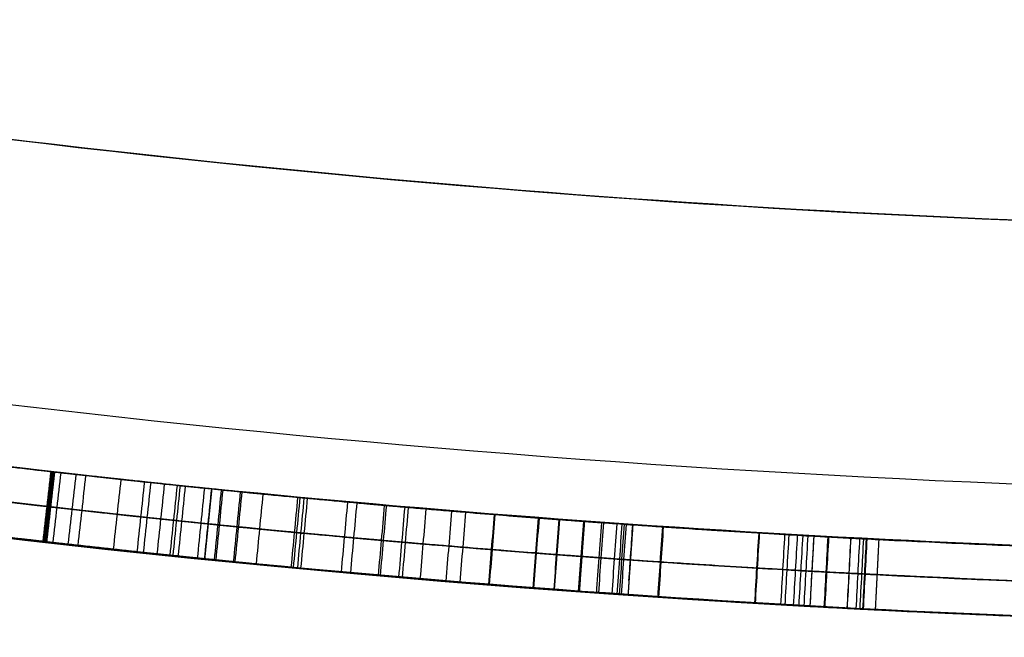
# Model space of a CAD drawing. Header units: centimetres. Extents: x -10 to 8.9, y -34.1 to -8.
# Tile 118 of 256: x -6.6364 to -6.5804, y -33.9556 to -33.9205. Entities that reach past the tile are written whole.
import ezdxf

# ---------------------------------------------------------------- set-up
doc = ezdxf.new("R2010")
doc.units = ezdxf.units.CM
doc.layers.add('Default', color=7, linetype='Continuous', true_color=0x000000)

msp = doc.modelspace()

# ---------------------------------------------------------------- linework, layer by layer
at = {"layer": 'Default'}
for centre, radius, start, end in [((-6.55, -33.205, -0.584875), 0.75845, 266.282268, 72.041109), ((-6.55, -33.205, -1.135), 0.7275, 260, 280)]:
    msp.add_arc(centre, radius, start, end, dxfattribs=at)
at = {"layer": 'Default', "extrusion": (0, 0, -1)}
for centre, radius, start, end in [((6.55, -33.205, 0.53), 0.75, 180, 0), ((6.55, -33.205, -0.2075), 0.75, 180, 0), ((6.55, -33.205, 0.985), 0.7275, 262.099277, 277.900723), ((6.55, -33.205, 1.15), 0.7425, 260, 280), ((6.55, -33.205, 0.08859), 0.75, 271.514154, 272.90767)]:
    msp.add_arc(centre, radius, start, end, dxfattribs=at)
at = {"layer": 'Default'}
for points, degree in [([(-6.55, -32.43, -0.59725), (-6.571115, -32.43, -0.596839), (-6.613354, -32.431726, -0.596003), (-6.676343, -32.439492, -0.594714), (-6.738448, -32.452368, -0.593401), (-6.799376, -32.470305, -0.59207), (-6.858504, -32.493106, -0.590735), (-6.915762, -32.520758, -0.589397), (-6.970367, -32.552885, -0.588075), (-7.022248, -32.589411, -0.586771), (-7.07097, -32.630061, -0.585492), (-7.11623, -32.674566, -0.584261), (-7.157827, -32.722808, -0.582986), (-7.194958, -32.773748, -0.581695), (-7.228125, -32.827972, -0.580372), (-7.257247, -32.885894, -0.579009), (-7.281218, -32.945594, -0.577654), (-7.299531, -33.004934, -0.576351), (-7.31243, -33.061981, -0.575136), (-7.321111, -33.120235, -0.573932), (-7.325339, -33.179476, -0.572744), (-7.325017, -33.238946, -0.571591), (-7.32016, -33.297719, -0.570405), (-7.311134, -33.354924, -0.569219), (-7.296931, -33.414845, -0.567938), (-7.277333, -33.475147, -0.566606), (-7.252445, -33.534493, -0.56525), (-7.223078, -33.590912, -0.563915), (-7.189339, -33.644559, -0.562598), (-7.151254, -33.695367, -0.561301), (-7.109194, -33.742836, -0.56004), (-7.063366, -33.786739, -0.558806), (-7.014173, -33.826699, -0.557523), (-6.961763, -33.862584, -0.556214), (-6.906736, -33.893988, -0.55489), (-6.849183, -33.920862, -0.553548), (-6.809556, -33.935548, -0.55267), (-6.789485, -33.94207, -0.552227)], 3), ([(-6.789486, -33.94207, -0.617526), (-6.809707, -33.935499, -0.617973), (-6.849628, -33.92069, -0.618858), (-6.907593, -33.893558, -0.62021), (-6.962985, -33.861833, -0.621543), (-7.015713, -33.825563, -0.622862), (-7.06517, -33.785159, -0.624154), (-7.111188, -33.740775, -0.625396), (-7.153373, -33.692779, -0.626669), (-7.191512, -33.641404, -0.627977), (-7.225214, -33.587188, -0.629304), (-7.254449, -33.530209, -0.630649), (-7.27902, -33.470557, -0.632009), (-7.298136, -33.410443, -0.633333), (-7.311772, -33.351441, -0.634592), (-7.32029, -33.29617, -0.635736), (-7.324965, -33.23933, -0.636883), (-7.325359, -33.180837, -0.638017), (-7.321351, -33.122743, -0.639181), (-7.313086, -33.065737, -0.640357), (-7.300927, -33.010452, -0.641532), (-7.283642, -32.952598, -0.642798), (-7.260216, -32.892504, -0.644156), (-7.231211, -32.833522, -0.645539), (-7.198011, -32.778317, -0.646881), (-7.160976, -32.726796, -0.648183), (-7.119579, -32.67815, -0.649465), (-7.074203, -32.632987, -0.650705), (-7.025314, -32.591758, -0.651992), (-6.973161, -32.554677, -0.653306), (-6.91828, -32.522098, -0.654637), (-6.860763, -32.494076, -0.655983), (-6.801251, -32.470931, -0.657328), (-6.7399, -32.452716, -0.658669), (-6.6772, -32.439619, -0.659996), (-6.613827, -32.431754, -0.661293), (-6.571271, -32.43, -0.662136), (-6.55, -32.43, -0.66255)], 3), ([(-6.681247, -33.939364, -0.095646), (-6.681213, -33.93937, -0.098881), (-6.680689, -33.939464, -0.105016), (-6.678722, -33.939812, -0.11322), (-6.675843, -33.940311, -0.120426), (-6.672414, -33.940891, -0.12639), (-6.668649, -33.941508, -0.131172), (-6.664745, -33.942126, -0.134969), (-6.660929, -33.94271, -0.137883), (-6.657314, -33.943244, -0.140068), (-6.653974, -33.943721, -0.141708), (-6.650793, -33.944162, -0.142973), (-6.647669, -33.944581, -0.143958), (-6.644456, -33.944998, -0.144722), (-6.641177, -33.94541, -0.145219), (-6.637861, -33.94581, -0.145511), (-6.635665, -33.946066, -0.14559), (-6.634568, -33.946191, -0.145606)], 3), ([(-6.627396, -33.976126, -0.587386), (-6.63628, -33.975234, -0.590085), (-6.653518, -33.973192, -0.595081), (-6.677495, -33.969563, -0.601318), (-6.700403, -33.965381, -0.606531), (-6.722688, -33.960629, -0.610791), (-6.744699, -33.955259, -0.614108), (-6.766805, -33.949178, -0.616459), (-6.781887, -33.944539, -0.617302), (-6.789486, -33.94207, -0.617526)], 3), ([(-6.789485, -33.94207, -0.552227), (-6.78196, -33.944515, -0.552005), (-6.766984, -33.949125, -0.551951), (-6.744904, -33.955206, -0.552908), (-6.722808, -33.960603, -0.554867), (-6.700397, -33.965384, -0.557806), (-6.677449, -33.96957, -0.561724), (-6.653537, -33.973189, -0.566675), (-6.636292, -33.975233, -0.570834), (-6.627404, -33.976125, -0.573125)], 3), ([(-6.727744, -33.942327, -0.544688), (-6.720139, -33.94416, -0.545451), (-6.704689, -33.947635, -0.547385), (-6.681148, -33.952159, -0.55141), (-6.656223, -33.956125, -0.556714), (-6.62938, -33.959462, -0.563465), (-6.609533, -33.961181, -0.569163), (-6.599183, -33.961854, -0.57231)], 3), ([(-6.599178, -33.961855, -0.586571), (-6.609337, -33.961195, -0.590085), (-6.62889, -33.95951, -0.596591), (-6.65558, -33.956215, -0.604696), (-6.680559, -33.952263, -0.611463), (-6.704322, -33.947715, -0.617019), (-6.71997, -33.944201, -0.620011), (-6.727693, -33.942339, -0.621301)], 3), ([(-6.635022, -33.950165, -0.145606), (-6.636216, -33.950029, -0.145588), (-6.638605, -33.949751, -0.145499), (-6.642219, -33.949312, -0.145159), (-6.645774, -33.948863, -0.144565), (-6.649243, -33.948408, -0.143661), (-6.652631, -33.947947, -0.142502), (-6.656113, -33.947458, -0.140984), (-6.659846, -33.946916, -0.138962), (-6.663863, -33.94631, -0.13621), (-6.668079, -33.945651, -0.13246), (-6.672181, -33.944985, -0.127682), (-6.67598, -33.944347, -0.121556), (-6.679163, -33.943796, -0.114041), (-6.681338, -33.943411, -0.105474), (-6.681915, -33.943308, -0.099042), (-6.68195, -33.943301, -0.095646)], 3), ([(-6.634628, -33.946184, -0.134067), (-6.634855, -33.948171, -0.134067), (-6.635081, -33.950158, -0.134067)], 2), ([(-6.635081, -33.950158, -0.134067), (-6.63493, -33.948834, -0.134067), (-6.634779, -33.947509, -0.134067), (-6.634628, -33.946184, -0.134067)], 3), ([(-6.635022, -33.950165, -0.145606), (-6.634795, -33.948178, -0.145606), (-6.634568, -33.946191, -0.145606)], 2), ([(-6.635004, -33.950167, 0.082036), (-6.634853, -33.948843, 0.082036), (-6.634702, -33.947518, 0.082036), (-6.634551, -33.946193, 0.082036)], 3), ([(-6.634976, -33.949768, -0.145606), (-6.63484, -33.948576, -0.145606), (-6.634704, -33.947383, -0.145606), (-6.634568, -33.946191, -0.145606)], 3), ([(-6.634509, -33.946198, -0.043042), (-6.634735, -33.948185, -0.043042), (-6.634962, -33.950172, -0.043042)], 2), ([(-6.634962, -33.950172, -0.043042), (-6.634811, -33.948847, -0.043042), (-6.63466, -33.947523, -0.043042), (-6.634509, -33.946198, -0.043042)], 3), ([(-6.63443, -33.946207, -0.05458), (-6.634656, -33.948194, -0.05458), (-6.634882, -33.950181, -0.05458)], 2), ([(-6.634882, -33.950181, -0.05458), (-6.634731, -33.948856, -0.05458), (-6.634581, -33.947532, -0.05458), (-6.63443, -33.946207, -0.05458)], 3), ([(-6.634568, -33.946191, -0.043043), (-6.634568, -33.946191, -0.048813), (-6.634568, -33.946191, -0.054583)], 2), ([(-6.634568, -33.946191, -0.134066), (-6.634568, -33.946191, -0.139836), (-6.634568, -33.946191, -0.145606)], 2), ([(-6.634513, -33.950223, 0.078293), (-6.634363, -33.948898, 0.078293), (-6.634212, -33.947574, 0.078293), (-6.634062, -33.946249, 0.078293)], 3), ([(-6.633647, -33.950321, -0.259276), (-6.633499, -33.948996, -0.259276), (-6.63335, -33.947671, -0.259276), (-6.633201, -33.946346, -0.259276)], 3), ([(-6.63309, -33.950383, -0.255534), (-6.632942, -33.949058, -0.255534), (-6.632794, -33.947733, -0.255534), (-6.632647, -33.946408, -0.255534)], 3), ([(-6.631075, -33.950605, -0.133836), (-6.63093, -33.94928, -0.133836), (-6.630786, -33.947954, -0.133836), (-6.630642, -33.946629, -0.133836)], 3), ([(-6.629728, -33.95075, -0.043314), (-6.629587, -33.949424, -0.043314), (-6.629445, -33.948099, -0.043314), (-6.629303, -33.946773, -0.043314)], 3), ([(-6.629368, -33.950789, -0.133629), (-6.629227, -33.949463, -0.133629), (-6.629086, -33.948137, -0.133629), (-6.628945, -33.946811, -0.133629)], 3), ([(-6.62859, -33.950871, -0.133503), (-6.62845, -33.949545, -0.133503), (-6.62831, -33.948219, -0.133503), (-6.62817, -33.946893, -0.133503)], 3), ([(-6.62786, -33.950948, -0.133362), (-6.627722, -33.949621, -0.133362), (-6.627584, -33.948295, -0.133362), (-6.627445, -33.946969, -0.133362)], 3), ([(-6.627689, -33.950965, -0.055339), (-6.627551, -33.949639, -0.055339), (-6.627413, -33.948313, -0.055339), (-6.627275, -33.946987, -0.055339)], 3), ([(-6.627394, -33.950996, -0.043581), (-6.627257, -33.94967, -0.043581), (-6.627119, -33.948344, -0.043581), (-6.626982, -33.947017, -0.043581)], 3), ([(-6.626298, -33.951109, -0.043747), (-6.626162, -33.949783, -0.043747), (-6.626027, -33.948456, -0.043747), (-6.625891, -33.94713, -0.043747)], 3), ([(-6.625493, -33.94717, -0.05579), (-6.625695, -33.94916, -0.05579), (-6.625898, -33.95115, -0.05579)], 2), ([(-6.625898, -33.95115, -0.05579), (-6.625763, -33.949823, -0.05579), (-6.625628, -33.948497, -0.05579), (-6.625493, -33.94717, -0.05579)], 3), ([(-6.625337, -33.951207, -0.144687), (-6.625203, -33.94988, -0.144687), (-6.62507, -33.948553, -0.144687), (-6.624936, -33.947227, -0.144687)], 3), ([(-6.625249, -33.951216, -0.043935), (-6.625115, -33.949889, -0.043935), (-6.624982, -33.948562, -0.043935), (-6.624848, -33.947236, -0.043935)], 3), ([(-6.624249, -33.951316, -0.132391), (-6.624117, -33.949989, -0.132391), (-6.623985, -33.948662, -0.132391), (-6.623853, -33.947335, -0.132391)], 3), ([(-6.62416, -33.951325, -0.056333), (-6.624028, -33.949998, -0.056333), (-6.623896, -33.948671, -0.056333), (-6.623764, -33.947344, -0.056333)], 3), ([(-6.622955, -33.951443, -0.144164), (-6.622826, -33.950116, -0.144164), (-6.622696, -33.948789, -0.144164), (-6.622566, -33.947462, -0.144164)], 3), ([(-6.62097, -33.951635, -0.13107), (-6.620844, -33.950307, -0.13107), (-6.620718, -33.94898, -0.13107), (-6.620592, -33.947653, -0.13107)], 3), ([(-6.620844, -33.951647, -0.057699), (-6.620718, -33.950319, -0.057699), (-6.620592, -33.948992, -0.057699), (-6.620466, -33.947664, -0.057699)], 3), ([(-6.620608, -33.951669, -0.14352), (-6.620482, -33.950342, -0.14352), (-6.620357, -33.949014, -0.14352), (-6.620231, -33.947687, -0.14352)], 3), ([(-6.620419, -33.951687, -0.045123), (-6.620293, -33.950359, -0.045123), (-6.620168, -33.949032, -0.045123), (-6.620043, -33.947704, -0.045123)], 3), ([(-6.61812, -33.9519, -0.045885), (-6.617999, -33.950572, -0.045885), (-6.617878, -33.949244, -0.045885), (-6.617756, -33.947917, -0.045885)], 3), ([(-6.617591, -33.951948, -0.059505), (-6.617471, -33.95062, -0.059505), (-6.617351, -33.949292, -0.059505), (-6.61723, -33.947964, -0.059505)], 3), ([(-6.616014, -33.952089, -0.141868), (-6.615897, -33.950761, -0.141868), (-6.615779, -33.949433, -0.141868), (-6.615662, -33.948105, -0.141868)], 3), ([(-6.615899, -33.952099, -0.046758), (-6.615781, -33.950771, -0.046758), (-6.615664, -33.949443, -0.046758), (-6.615547, -33.948115, -0.046758)], 3), ([(-6.634882, -33.950181, -0.05458), (-6.634825, -33.949677, -0.05458), (-6.634767, -33.949172, -0.05458), (-6.63471, -33.948667, -0.05458)], 3), ([(-6.61485, -33.952191, -0.127202), (-6.614734, -33.950863, -0.127202), (-6.614619, -33.949534, -0.127202), (-6.614504, -33.948206, -0.127202)], 3), ([(-6.614648, -33.952209, -0.061629), (-6.614533, -33.95088, -0.061629), (-6.614419, -33.949552, -0.061629), (-6.614304, -33.948223, -0.061629)], 3), ([(-6.613636, -33.952295, -0.140804), (-6.613523, -33.950967, -0.140804), (-6.61341, -33.949638, -0.140804), (-6.613297, -33.94831, -0.140804)], 3), ([(-6.612168, -33.952419, -0.124754), (-6.612058, -33.95109, -0.124754), (-6.611947, -33.949761, -0.124754), (-6.611837, -33.948433, -0.124754)], 3), ([(-6.61137, -33.952485, -0.139648), (-6.611261, -33.951156, -0.139648), (-6.611152, -33.949827, -0.139648), (-6.611043, -33.948498, -0.139648)], 3), ([(-6.60974, -33.952617, -0.121965), (-6.609634, -33.951288, -0.121965), (-6.609528, -33.949959, -0.121965), (-6.609422, -33.94863, -0.121965)], 3), ([(-6.609696, -33.952621, -0.066831), (-6.60959, -33.951291, -0.066831), (-6.609483, -33.949962, -0.066831), (-6.609377, -33.948633, -0.066831)], 3), ([(-6.635022, -33.950165, -0.145606), (-6.634981, -33.949813, -0.145606), (-6.634941, -33.949461, -0.145606), (-6.634901, -33.949108, -0.145606)], 3), ([(-6.607225, -33.952814, -0.051592), (-6.607124, -33.951484, -0.051592), (-6.607022, -33.950155, -0.051592), (-6.60692, -33.948825, -0.051592)], 3), ([(-6.607173, -33.952818, -0.137058), (-6.607071, -33.951488, -0.137058), (-6.60697, -33.950159, -0.137058), (-6.606868, -33.948829, -0.137058)], 3), ([(-6.606033, -33.952904, -0.072995), (-6.605934, -33.951574, -0.072995), (-6.605834, -33.950245, -0.072995), (-6.605734, -33.948915, -0.072995)], 3), ([(-6.606007, -33.952906, -0.115899), (-6.605907, -33.951576, -0.115899), (-6.605808, -33.950247, -0.115899), (-6.605708, -33.948917, -0.115899)], 3), ([(-6.604638, -33.953007, -0.076412), (-6.604541, -33.951677, -0.076412), (-6.604444, -33.950348, -0.076412), (-6.604347, -33.949018, -0.076412)], 3), ([(-6.604306, -33.949021, -0.112505), (-6.604451, -33.951015, -0.112505), (-6.604597, -33.95301, -0.112505)], 2), ([(-6.604337, -33.949456, -0.112505), (-6.604327, -33.949311, -0.112505), (-6.604316, -33.949166, -0.112505), (-6.604306, -33.949021, -0.112505)], 3), ([(-6.603608, -33.953082, -0.079764), (-6.603513, -33.951752, -0.079764), (-6.603418, -33.950422, -0.079764), (-6.603322, -33.949092, -0.079764)], 3), ([(-6.603491, -33.95309, -0.108871), (-6.603396, -33.95176, -0.108871), (-6.603301, -33.95043, -0.108871), (-6.603206, -33.9491, -0.108871)], 3), ([(-6.602731, -33.953144, -0.105348), (-6.602637, -33.951814, -0.105348), (-6.602543, -33.950484, -0.105348), (-6.602449, -33.949154, -0.105348)], 3), ([(-6.602437, -33.953165, -0.103532), (-6.602343, -33.951835, -0.103532), (-6.60225, -33.950505, -0.103532), (-6.602157, -33.949174, -0.103532)], 3), ([(-6.602311, -33.953173, -0.102611), (-6.602218, -33.951843, -0.102611), (-6.602125, -33.950513, -0.102611), (-6.602032, -33.949183, -0.102611)], 3), ([(-6.6022, -33.953181, -0.101682), (-6.602107, -33.951851, -0.101682), (-6.602015, -33.950521, -0.101682), (-6.601922, -33.949191, -0.101682)], 3), ([(-6.601554, -33.949217, -0.094384), (-6.601692, -33.951212, -0.094384), (-6.60183, -33.953207, -0.094384)], 2), ([(-6.601773, -33.952383, -0.094384), (-6.6017, -33.951328, -0.094384), (-6.601627, -33.950272, -0.094384), (-6.601554, -33.949217, -0.094384)], 3), ([(-6.604597, -33.95301, -0.112505), (-6.60451, -33.951826, -0.112505), (-6.604424, -33.950643, -0.112505), (-6.604338, -33.949459, -0.112505)], 3), ([(-6.600121, -33.953323, -0.130774), (-6.600032, -33.951993, -0.130774), (-6.599943, -33.950663, -0.130774), (-6.599854, -33.949332, -0.130774)], 3), ([(-6.600071, -33.953327, -0.058067), (-6.599982, -33.951996, -0.058067), (-6.599893, -33.950666, -0.058067), (-6.599804, -33.949336, -0.058067)], 3), ([(-6.594617, -33.953672, -0.122925), (-6.594537, -33.952341, -0.122925), (-6.594458, -33.95101, -0.122925), (-6.594379, -33.949679, -0.122925)], 3), ([(-6.594582, -33.953674, -0.0659), (-6.594502, -33.952343, -0.0659), (-6.594423, -33.951012, -0.0659), (-6.594344, -33.949681, -0.0659)], 3), ([(-6.593134, -33.953759, 0.085168), (-6.593057, -33.952427, 0.085168), (-6.59298, -33.951096, 0.085168), (-6.592903, -33.949765, 0.085168)], 3), ([(-6.592893, -33.953772, 0.081379), (-6.592817, -33.952441, 0.081379), (-6.59274, -33.95111, 0.081379), (-6.592664, -33.949779, 0.081379)], 3), ([(-6.635022, -33.950165, -0.054583), (-6.635022, -33.950165, -0.094325), (-6.635022, -33.950165, -0.134066)], 2), ([(-6.59241, -33.9538, -0.070339), (-6.592335, -33.952469, -0.070339), (-6.59226, -33.951138, -0.070339), (-6.592184, -33.949806, -0.070339)], 3), ([(-6.592102, -33.953817, -0.262389), (-6.592027, -33.952486, -0.262389), (-6.591952, -33.951155, -0.262389), (-6.591877, -33.949824, -0.262389)], 3), ([(-6.591812, -33.953834, -0.258601), (-6.591738, -33.952502, -0.258601), (-6.591663, -33.951171, -0.258601), (-6.591589, -33.94984, -0.258601)], 3), ([(-6.591468, -33.953853, -0.07269), (-6.591358, -33.951856, -0.07269), (-6.591247, -33.949859, -0.07269)], 2), ([(-6.591468, -33.953853, -0.07269), (-6.591395, -33.952521, -0.07269), (-6.591321, -33.95119, -0.07269), (-6.591247, -33.949859, -0.07269)], 3), ([(-6.590666, -33.953897, -0.113841), (-6.590594, -33.952565, -0.113841), (-6.590522, -33.951234, -0.113841), (-6.590449, -33.949903, -0.113841)], 3), ([(-6.590622, -33.953899, -0.075127), (-6.59055, -33.952568, -0.075127), (-6.590478, -33.951236, -0.075127), (-6.590405, -33.949905, -0.075127)], 3), ([(-6.58936, -33.953966, -0.109138), (-6.58929, -33.952635, -0.109138), (-6.58922, -33.951303, -0.109138), (-6.58915, -33.949972, -0.109138)], 3), ([(-6.589353, -33.953967, -0.079763), (-6.589283, -33.952635, -0.079763), (-6.589213, -33.951304, -0.079763), (-6.589143, -33.949972, -0.079763)], 3), ([(-6.588851, -33.953993, -0.106697), (-6.588781, -33.952662, -0.106697), (-6.588712, -33.95133, -0.106697), (-6.588643, -33.949998, -0.106697)], 3), ([(-6.58885, -33.953993, -0.082191), (-6.588781, -33.952662, -0.082191), (-6.588712, -33.95133, -0.082191), (-6.588643, -33.949998, -0.082191)], 3), ([(-6.588632, -33.954004, -0.083432), (-6.588564, -33.952673, -0.083432), (-6.588495, -33.951341, -0.083432), (-6.588426, -33.95001, -0.083432)], 3), ([(-6.588472, -33.954013, -0.104416), (-6.588404, -33.952681, -0.104416), (-6.588335, -33.951349, -0.104416), (-6.588267, -33.950018, -0.104416)], 3), ([(-6.588436, -33.954014, -0.084691), (-6.588368, -33.952683, -0.084691), (-6.588299, -33.951351, -0.084691), (-6.588231, -33.95002, -0.084691)], 3), ([(-6.587753, -33.954049, -0.094484), (-6.587652, -33.952052, -0.094484), (-6.587552, -33.950054, -0.094484)], 2)]:
    msp.add_open_spline(points, degree=degree, dxfattribs=at)
for points, knots in [([(-6.386349, -33.932828, 0.069593), (-6.412603, -33.938732, 0.075155), (-6.4529, -33.945552, 0.081407), (-6.501137, -33.949625, 0.085038), (-6.525504, -33.950655, 0.085939), (-6.539496, -33.95095, 0.086192), (-6.574535, -33.951203, 0.086388), (-6.62154, -33.948467, 0.084114), (-6.668347, -33.941762, 0.078046), (-6.69125, -33.937558, 0.074104), (-6.702518, -33.935256, 0.071909), (-6.708926, -33.93388, 0.070586), (-6.718401, -33.931783, 0.068559), (-6.730313, -33.928937, 0.065768), (-6.741616, -33.925984, 0.062811), (-6.747213, -33.924464, 0.061274), (-6.750461, -33.923563, 0.060359), (-6.751954, -33.923144, 0.059932), (-6.75282, -33.9229, 0.059682)], [0, 0, 0, 0, 0.831546, 1.247319, 1.455205, 1.559148, 1.663092, 2.494637, 2.91041, 3.118297, 3.22224, 3.274212, 3.326183, 3.53407, 3.638013, 3.689985, 3.71597, 3.741956, 3.741956, 3.741956, 3.741956]), ([(-6.713651, -33.932828, -0.246773), (-6.687397, -33.938732, -0.252336), (-6.6471, -33.945552, -0.258587), (-6.598863, -33.949625, -0.262219), (-6.574496, -33.950655, -0.263119), (-6.560504, -33.95095, -0.263372), (-6.525465, -33.951203, -0.263568), (-6.47846, -33.948467, -0.261295), (-6.431653, -33.941762, -0.255226), (-6.40875, -33.937558, -0.251284), (-6.397482, -33.935256, -0.249089), (-6.391074, -33.93388, -0.247767), (-6.381599, -33.931783, -0.245739), (-6.369687, -33.928937, -0.242948), (-6.358384, -33.925984, -0.239991), (-6.352787, -33.924464, -0.238454), (-6.349539, -33.923563, -0.237539), (-6.348046, -33.923144, -0.237112), (-6.34718, -33.9229, -0.236863)], [0, 0, 0, 0, 0.831546, 1.247319, 1.455205, 1.559148, 1.663092, 2.494637, 2.91041, 3.118297, 3.22224, 3.274212, 3.326183, 3.53407, 3.638013, 3.689985, 3.71597, 3.741956, 3.741956, 3.741956, 3.741956]), ([(-6.751586, -33.923247, 0.056247), (-6.750726, -33.923489, 0.056493), (-6.749242, -33.923902, 0.056915), (-6.746016, -33.924791, 0.057818), (-6.740453, -33.926292, 0.059336), (-6.729221, -33.929208, 0.062256), (-6.717357, -33.932024, 0.065014), (-6.70795, -33.934092, 0.067012), (-6.701586, -33.935449, 0.068315), (-6.690396, -33.937721, 0.070478), (-6.667644, -33.941871, 0.074361), (-6.621153, -33.948493, 0.080341), (-6.576135, -33.9511, 0.082495), (-6.544792, -33.950988, 0.082419), (-6.537831, -33.950915, 0.082358), (-6.525676, -33.95066, 0.08214), (-6.501473, -33.949644, 0.081253), (-6.453549, -33.945625, 0.077675), (-6.413479, -33.93889, 0.071514), (-6.387358, -33.933055, 0.066031)], [0, 0, 0, 0, 0.025819, 0.051638, 0.103276, 0.206551, 0.413103, 0.46474, 0.516378, 0.619654, 0.826205, 1.239308, 2.065513, 2.117151, 2.168789, 2.272064, 2.478616, 2.891718, 3.717923, 3.717923, 3.717923, 3.717923]), ([(-6.348414, -33.923247, -0.233427), (-6.349274, -33.923489, -0.233674), (-6.350758, -33.923902, -0.234095), (-6.353984, -33.924791, -0.234999), (-6.359547, -33.926292, -0.236517), (-6.370779, -33.929208, -0.239436), (-6.382643, -33.932024, -0.242195), (-6.39205, -33.934092, -0.244192), (-6.398414, -33.935449, -0.245495), (-6.409604, -33.937721, -0.247658), (-6.432356, -33.941871, -0.251542), (-6.478847, -33.948493, -0.257521), (-6.523865, -33.9511, -0.259676), (-6.555208, -33.950988, -0.259599), (-6.562169, -33.950915, -0.259539), (-6.574324, -33.95066, -0.259321), (-6.598527, -33.949644, -0.258434), (-6.646451, -33.945625, -0.254855), (-6.686521, -33.93889, -0.248694), (-6.712642, -33.933055, -0.243212)], [0, 0, 0, 0, 0.025819, 0.051638, 0.103276, 0.206551, 0.413103, 0.46474, 0.516378, 0.619654, 0.826205, 1.239308, 2.065513, 2.117151, 2.168789, 2.272064, 2.478616, 2.891718, 3.717923, 3.717923, 3.717923, 3.717923]), ([(-6.38591, -33.93478, 0.069593), (-6.38591, -33.93478, 0.069593), (-6.412235, -33.940699, 0.075155), (-6.452639, -33.947537, 0.081407), (-6.501008, -33.951622, 0.085038), (-6.525436, -33.952654, 0.085939), (-6.539472, -33.95295, 0.086192), (-6.560508, -33.953102, 0.08631), (-6.593403, -33.952154, 0.085512), (-6.634956, -33.948538, 0.082381), (-6.668688, -33.943737, 0.078046), (-6.691627, -33.939522, 0.074104), (-6.702927, -33.937213, 0.071909), (-6.709352, -33.935834, 0.070586), (-6.718853, -33.933731, 0.068559), (-6.730795, -33.930878, 0.065768), (-6.742131, -33.927917, 0.062811), (-6.74774, -33.926393, 0.061274), (-6.751001, -33.925489, 0.060358), (-6.752488, -33.925072, 0.059934), (-6.753363, -33.924825, 0.059682)], [0.038499, 0.038499, 0.038499, 0.038499, 0.038499, 0.88648, 1.31047, 1.522466, 1.628463, 1.734461, 2.158451, 2.582441, 3.006432, 3.218427, 3.324424, 3.377423, 3.430422, 3.642417, 3.748415, 3.801414, 3.827913, 3.854412, 3.854412, 3.854412, 3.854412]), ([(-6.71409, -33.93478, -0.246773), (-6.71409, -33.93478, -0.246773), (-6.687765, -33.940699, -0.252336), (-6.647361, -33.947537, -0.258587), (-6.598992, -33.951622, -0.262219), (-6.574564, -33.952654, -0.263119), (-6.560528, -33.95295, -0.263372), (-6.539492, -33.953102, -0.26349), (-6.506597, -33.952154, -0.262693), (-6.465044, -33.948538, -0.259561), (-6.431312, -33.943737, -0.255226), (-6.408373, -33.939522, -0.251284), (-6.397073, -33.937213, -0.249089), (-6.390648, -33.935834, -0.247767), (-6.381147, -33.933731, -0.245739), (-6.369205, -33.930878, -0.242948), (-6.357869, -33.927917, -0.239991), (-6.35226, -33.926393, -0.238455), (-6.348999, -33.925489, -0.237539), (-6.347512, -33.925072, -0.237115), (-6.346637, -33.924825, -0.236863)], [0.038499, 0.038499, 0.038499, 0.038499, 0.038499, 0.88648, 1.31047, 1.522466, 1.628463, 1.734461, 2.158451, 2.582441, 3.006432, 3.218427, 3.324424, 3.377423, 3.430422, 3.642417, 3.748415, 3.801414, 3.827913, 3.854412, 3.854412, 3.854412, 3.854412]), ([(-6.386922, -33.935007, 0.066031), (-6.386922, -33.935007, 0.066031), (-6.413113, -33.940858, 0.071514), (-6.45329, -33.947611, 0.077675), (-6.501342, -33.951641, 0.081253), (-6.525612, -33.952659, 0.08214), (-6.537798, -33.952915, 0.082358), (-6.544779, -33.952988, 0.082419), (-6.562217, -33.95305, 0.082461), (-6.593186, -33.952162, 0.081719), (-6.634462, -33.948589, 0.078633), (-6.667985, -33.943847, 0.074361), (-6.69077, -33.939686, 0.070478), (-6.701992, -33.937408, 0.068315), (-6.708374, -33.936047, 0.067012), (-6.717806, -33.933973, 0.065014), (-6.7297, -33.93115, 0.062256), (-6.740965, -33.928225, 0.059336), (-6.74654, -33.926721, 0.057819), (-6.74978, -33.925829, 0.056914), (-6.751257, -33.925417, 0.056495), (-6.752126, -33.925173, 0.056247)], [0.038223, 0.038223, 0.038223, 0.038223, 0.038223, 0.880732, 1.301987, 1.512614, 1.617927, 1.670584, 1.723241, 2.144495, 2.56575, 2.987004, 3.197632, 3.302945, 3.355602, 3.408259, 3.618886, 3.7242, 3.776857, 3.803185, 3.829513, 3.829513, 3.829513, 3.829513]), ([(-6.713078, -33.935007, -0.243212), (-6.713078, -33.935007, -0.243212), (-6.686887, -33.940858, -0.248694), (-6.64671, -33.947611, -0.254855), (-6.598658, -33.951641, -0.258434), (-6.574388, -33.952659, -0.259321), (-6.562202, -33.952915, -0.259539), (-6.555221, -33.952988, -0.259599), (-6.537783, -33.95305, -0.259642), (-6.506814, -33.952162, -0.258899), (-6.465538, -33.948589, -0.255813), (-6.432015, -33.943847, -0.251542), (-6.40923, -33.939686, -0.247658), (-6.398008, -33.937408, -0.245495), (-6.391626, -33.936047, -0.244192), (-6.382194, -33.933973, -0.242195), (-6.3703, -33.93115, -0.239436), (-6.359035, -33.928225, -0.236516), (-6.35346, -33.926721, -0.234999), (-6.35022, -33.925829, -0.234094), (-6.348743, -33.925417, -0.233676), (-6.347874, -33.925173, -0.233427)], [0.038223, 0.038223, 0.038223, 0.038223, 0.038223, 0.880732, 1.301987, 1.512614, 1.617927, 1.670584, 1.723241, 2.144495, 2.56575, 2.987004, 3.197632, 3.302945, 3.355602, 3.408259, 3.618886, 3.7242, 3.776857, 3.803185, 3.829513, 3.829513, 3.829513, 3.829513]), ([(-6.753907, -33.926749, 0.059682), (-6.753036, -33.926995, 0.059932), (-6.751536, -33.927416, 0.060359), (-6.748271, -33.928321, 0.061274), (-6.742643, -33.92985, 0.062811), (-6.73128, -33.932819, 0.065768), (-6.719304, -33.93568, 0.068559), (-6.709778, -33.937788, 0.070586), (-6.703335, -33.939171, 0.071909), (-6.692008, -33.941486, 0.074104), (-6.668982, -33.945712, 0.078046), (-6.621924, -33.952453, 0.084114), (-6.574666, -33.955204, 0.086388), (-6.53944, -33.95495, 0.086192), (-6.525373, -33.954653, 0.085939), (-6.500875, -33.953618, 0.085038), (-6.45238, -33.949523, 0.081407), (-6.411867, -33.942666, 0.075155), (-6.385471, -33.936731, 0.069593)], [0, 0, 0, 0, 0.026122, 0.052245, 0.10449, 0.20898, 0.41796, 0.470205, 0.52245, 0.626939, 0.835919, 1.253879, 2.089798, 2.194288, 2.298778, 2.507758, 2.925718, 3.761637, 3.761637, 3.761637, 3.761637]), ([(-6.346093, -33.926749, -0.236863), (-6.346964, -33.926995, -0.237112), (-6.348464, -33.927416, -0.237539), (-6.351729, -33.928321, -0.238454), (-6.357357, -33.92985, -0.239991), (-6.36872, -33.932819, -0.242948), (-6.380696, -33.93568, -0.245739), (-6.390222, -33.937788, -0.247767), (-6.396665, -33.939171, -0.249089), (-6.407992, -33.941486, -0.251284), (-6.431018, -33.945712, -0.255226), (-6.478076, -33.952453, -0.261295), (-6.525334, -33.955204, -0.263568), (-6.56056, -33.95495, -0.263372), (-6.574627, -33.954653, -0.263119), (-6.599125, -33.953618, -0.262219), (-6.64762, -33.949523, -0.258587), (-6.688133, -33.942666, -0.252336), (-6.714529, -33.936731, -0.246773)], [0, 0, 0, 0, 0.026122, 0.052245, 0.10449, 0.20898, 0.41796, 0.470205, 0.52245, 0.626939, 0.835919, 1.253879, 2.089798, 2.194288, 2.298778, 2.507758, 2.925718, 3.761637, 3.761637, 3.761637, 3.761637]), ([(-6.386486, -33.936959, 0.066031), (-6.412747, -33.942825, 0.071514), (-6.453032, -33.949596, 0.077675), (-6.501213, -33.953637, 0.081253), (-6.525546, -33.954658, 0.08214), (-6.537766, -33.954915, 0.082358), (-6.544764, -33.954988, 0.082419), (-6.576275, -33.9551, 0.082495), (-6.621534, -33.95248, 0.080341), (-6.668275, -33.945823, 0.074361), (-6.691148, -33.94165, 0.070478), (-6.702399, -33.939366, 0.068315), (-6.708797, -33.938001, 0.067012), (-6.718255, -33.935922, 0.065014), (-6.730182, -33.933091, 0.062256), (-6.741475, -33.930159, 0.059336), (-6.747067, -33.92865, 0.057818), (-6.750311, -33.927757, 0.056915), (-6.751802, -33.927341, 0.056493), (-6.752666, -33.927099, 0.056247)], [0, 0, 0, 0, 0.830552, 1.245828, 1.453466, 1.557285, 1.609194, 1.661104, 2.491656, 2.906932, 3.11457, 3.218389, 3.270298, 3.322208, 3.529846, 3.633665, 3.685574, 3.711529, 3.737484, 3.737484, 3.737484, 3.737484]), ([(-6.713514, -33.936959, -0.243212), (-6.687253, -33.942825, -0.248694), (-6.646968, -33.949596, -0.254855), (-6.598787, -33.953637, -0.258434), (-6.574454, -33.954658, -0.259321), (-6.562234, -33.954915, -0.259539), (-6.555236, -33.954988, -0.259599), (-6.523725, -33.9551, -0.259676), (-6.478466, -33.95248, -0.257521), (-6.431725, -33.945823, -0.251542), (-6.408852, -33.94165, -0.247658), (-6.397601, -33.939366, -0.245495), (-6.391203, -33.938001, -0.244192), (-6.381745, -33.935922, -0.242195), (-6.369818, -33.933091, -0.239436), (-6.358525, -33.930159, -0.236517), (-6.352933, -33.92865, -0.234999), (-6.349689, -33.927757, -0.234095), (-6.348198, -33.927341, -0.233674), (-6.347334, -33.927099, -0.233427)], [0, 0, 0, 0, 0.830552, 1.245828, 1.453466, 1.557285, 1.609194, 1.661104, 2.491656, 2.906932, 3.11457, 3.218389, 3.270298, 3.322208, 3.529846, 3.633665, 3.685574, 3.711529, 3.737484, 3.737484, 3.737484, 3.737484]), ([(-6.634795, -33.948178, -0.145606), (-6.638342, -33.947774, -0.145556), (-6.644451, -33.947031, -0.145049), (-6.653446, -33.945831, -0.142373), (-6.660596, -33.944787, -0.138457), (-6.665522, -33.944028, -0.134542), (-6.670124, -33.943297, -0.129954), (-6.673651, -33.942712, -0.125042), (-6.676247, -33.94227, -0.119993), (-6.677541, -33.942047, -0.116955), (-6.680524, -33.941528, -0.108939), (-6.681535, -33.941344, -0.102344), (-6.681599, -33.941333, -0.095646)], [0.0164358, 0.0164358, 0.0164358, 0.0164358, 0.1138118, 0.2111878, 0.3085638, 0.3572518, 0.4059398, 0.5033158, 0.5520038, 0.5763478, 0.6006918, 0.7954438, 0.7954438, 0.7954438, 0.7954438]), ([(-6.655101, -33.943559, -0.061756), (-6.654042, -33.94371, -0.060909), (-6.652058, -33.943988, -0.059499), (-6.647835, -33.944563, -0.057081), (-6.642928, -33.945197, -0.055471), (-6.638248, -33.945764, -0.054698), (-6.636039, -33.946024, -0.054613), (-6.63443, -33.946207, -0.05458)], [0, 0, 0, 0, 0.0375671, 0.0751342, 0.1502684, 0.1878356, 0.2254027, 0.2254027, 0.2254027, 0.2254027]), ([(-6.634509, -33.946198, -0.043042), (-6.638429, -33.945751, -0.043134), (-6.6413, -33.945401, -0.043307), (-6.645178, -33.944904, -0.044077), (-6.645596, -33.94485, -0.044166)], [-0.1125971, -0.1125971, -0.1125971, -0.1125971, -0.0125108, 0, 0, 0, 0]), ([(-6.634628, -33.946184, -0.134067), (-6.637421, -33.945865, -0.133997), (-6.639538, -33.945611, -0.133845), (-6.642209, -33.945279, -0.133254), (-6.642499, -33.945243, -0.133186)], [-0.08005992, -0.08005992, -0.08005992, -0.08005992, -0.00889555, 0, 0, 0, 0]), ([(-6.634656, -33.948194, -0.05458), (-6.636245, -33.948013, -0.05461), (-6.638496, -33.947749, -0.054699), (-6.64317, -33.947182, -0.05547), (-6.648098, -33.946546, -0.057081), (-6.652333, -33.945969, -0.0595), (-6.654317, -33.945691, -0.060907), (-6.655382, -33.945539, -0.061756)], [0.0138065, 0.0138065, 0.0138065, 0.0138065, 0.0529002, 0.091994, 0.1701815, 0.2092753, 0.248369, 0.248369, 0.248369, 0.248369]), ([(-6.604306, -33.949021, -0.112505), (-6.604723, -33.94899, -0.113677), (-6.606138, -33.948886, -0.117086), (-6.608527, -33.948703, -0.121028), (-6.611808, -33.948437, -0.124825), (-6.615318, -33.948139, -0.128056), (-6.619585, -33.947752, -0.130729), (-6.623673, -33.947356, -0.132421), (-6.626783, -33.947039, -0.13324), (-6.628154, -33.946895, -0.133504), (-6.6292, -33.946784, -0.133675), (-6.631171, -33.946572, -0.133914), (-6.633168, -33.946351, -0.13403), (-6.634628, -33.946184, -0.134067)], [0, 0, 0, 0, 0.0363877, 0.1091632, 0.1455509, 0.1819386, 0.2547141, 0.2911018, 0.3274895, 0.3365865, 0.3456834, 0.3638773, 0.400265, 0.400265, 0.400265, 0.400265]), ([(-6.634568, -33.946191, -0.145606), (-6.630937, -33.946605, -0.145534), (-6.627345, -33.946988, -0.145236), (-6.622558, -33.947464, -0.144184), (-6.619436, -33.947764, -0.143319), (-6.616491, -33.948034, -0.142263), (-6.613267, -33.948314, -0.140815), (-6.61028, -33.948563, -0.13928), (-6.605391, -33.948949, -0.136252), (-6.59961, -33.949357, -0.131044), (-6.594135, -33.949698, -0.123176), (-6.59079, -33.949885, -0.115363), (-6.589311, -33.949964, -0.110001), (-6.588617, -33.95, -0.106647), (-6.58789, -33.950037, -0.10221), (-6.587614, -33.950051, -0.09821), (-6.587552, -33.950054, -0.094484)], [0, 0, 0, 0, 0.0979738, 0.1224672, 0.1469606, 0.1959475, 0.220441, 0.2449344, 0.2939213, 0.391895, 0.4898688, 0.5878426, 0.6368294, 0.6613229, 0.6858163, 0.7837901, 0.7837901, 0.7837901, 0.7837901]), ([(-6.591247, -33.949859, -0.07269), (-6.591544, -33.949842, -0.071892), (-6.592481, -33.94979, -0.069542), (-6.595003, -33.949644, -0.064361), (-6.599533, -33.949362, -0.057851), (-6.606596, -33.948865, -0.051337), (-6.613354, -33.948313, -0.047598), (-6.617748, -33.947918, -0.045866), (-6.620745, -33.947641, -0.044859), (-6.623864, -33.947336, -0.044105), (-6.625876, -33.947132, -0.043745), (-6.627342, -33.946981, -0.043521), (-6.630042, -33.946696, -0.043212), (-6.632649, -33.94641, -0.043075), (-6.634509, -33.946198, -0.043042)], [0, 0, 0, 0, 0.0245037, 0.073511, 0.1715257, 0.2695404, 0.367555, 0.3920587, 0.4165624, 0.4655697, 0.4778216, 0.4900734, 0.5145771, 0.5635844, 0.5635844, 0.5635844, 0.5635844]), ([(-6.63443, -33.946207, -0.05458), (-6.631647, -33.946524, -0.054642), (-6.629121, -33.946797, -0.054856), (-6.626078, -33.947111, -0.055624), (-6.625493, -33.94717, -0.05579)], [-0.09116104, -0.09116104, -0.09116104, -0.09116104, -0.01823221, 0, 0, 0, 0]), ([(-6.645852, -33.946833, -0.044166), (-6.645852, -33.946833, -0.044166), (-6.645446, -33.946886, -0.04408), (-6.643213, -33.947172, -0.043639), (-6.640479, -33.947512, -0.043311), (-6.636712, -33.947959, -0.04309), (-6.634735, -33.948185, -0.043042)], [0.0051852, 0.0051852, 0.0051852, 0.0051852, 0.0051852, 0.018085, 0.0696844, 0.1212837, 0.1212837, 0.1212837, 0.1212837]), ([(-6.634882, -33.950181, -0.05458), (-6.6365, -33.949997, -0.054613), (-6.638722, -33.949736, -0.054698), (-6.643426, -33.949166, -0.055471), (-6.64836, -33.948528, -0.057081), (-6.652605, -33.94795, -0.059499), (-6.654599, -33.947671, -0.060909), (-6.655664, -33.947519, -0.061756)], [0, 0, 0, 0, 0.0377404, 0.0754808, 0.1509615, 0.1887019, 0.2264423, 0.2264423, 0.2264423, 0.2264423]), ([(-6.642747, -33.947228, -0.133186), (-6.642747, -33.947228, -0.133186), (-6.642465, -33.947263, -0.133252), (-6.639744, -33.947601, -0.133852), (-6.637611, -33.947857, -0.134006), (-6.634855, -33.948171, -0.134067)], [0.00401286, 0.00401286, 0.00401286, 0.00401286, 0.00401286, 0.0132911, 0.08751706, 0.08751706, 0.08751706, 0.08751706]), ([(-6.625493, -33.94717, -0.05579), (-6.624908, -33.94723, -0.055955), (-6.623172, -33.947404, -0.056502), (-6.620481, -33.947666, -0.057612), (-6.617161, -33.947973, -0.059463), (-6.613289, -33.948315, -0.062269), (-6.609144, -33.948656, -0.066702), (-6.606166, -33.948884, -0.071778), (-6.604276, -33.949023, -0.076445), (-6.602292, -33.949166, -0.08305), (-6.601601, -33.949213, -0.088961), (-6.601554, -33.949217, -0.094384)], [0, 0, 0, 0, 0.0182397, 0.0547191, 0.0911985, 0.1276779, 0.2006367, 0.2735955, 0.3100749, 0.3465543, 0.4924719, 0.4924719, 0.4924719, 0.4924719]), ([(-6.634855, -33.948171, -0.134067), (-6.63339, -33.948339, -0.13403), (-6.631389, -33.948561, -0.133914), (-6.629412, -33.948773, -0.133675), (-6.628363, -33.948884, -0.133504), (-6.626989, -33.949028, -0.13324), (-6.623871, -33.949347, -0.132421), (-6.619771, -33.949744, -0.130729), (-6.615493, -33.950132, -0.128056), (-6.611974, -33.95043, -0.124825), (-6.608684, -33.950697, -0.121028), (-6.606288, -33.95088, -0.117085), (-6.60487, -33.950985, -0.113678), (-6.604451, -33.951015, -0.112505)], [0.0148887, 0.0148887, 0.0148887, 0.0148887, 0.0518792, 0.0703744, 0.079622, 0.0888696, 0.12586, 0.1628504, 0.2368313, 0.2738217, 0.3108121, 0.384793, 0.4217834, 0.4217834, 0.4217834, 0.4217834]), ([(-6.587652, -33.952052, -0.094484), (-6.587713, -33.952049, -0.098202), (-6.587992, -33.952035, -0.10221), (-6.588721, -33.951997, -0.106647), (-6.589416, -33.951961, -0.110001), (-6.590899, -33.951882, -0.115363), (-6.594254, -33.951695, -0.123176), (-6.599743, -33.951353, -0.131044), (-6.60554, -33.950944, -0.136252), (-6.610441, -33.950557, -0.13928), (-6.613437, -33.950306, -0.140815), (-6.616669, -33.950026, -0.142263), (-6.619622, -33.949756, -0.143319), (-6.622752, -33.949455, -0.144184), (-6.62755, -33.948978, -0.145235), (-6.631179, -33.948591, -0.145539), (-6.634795, -33.948178, -0.145606)], [0.0160883, 0.0160883, 0.0160883, 0.0160883, 0.1151404, 0.1399034, 0.1646664, 0.2141925, 0.3132445, 0.4122966, 0.5113487, 0.5608747, 0.5856377, 0.6104007, 0.6599268, 0.6846898, 0.7094528, 0.8085049, 0.8085049, 0.8085049, 0.8085049]), ([(-6.634735, -33.948185, -0.043042), (-6.63287, -33.948398, -0.043075), (-6.630257, -33.948685, -0.043212), (-6.627549, -33.94897, -0.043521), (-6.626079, -33.949121, -0.043745), (-6.624062, -33.949326, -0.044105), (-6.620935, -33.949632, -0.044859), (-6.61793, -33.94991, -0.045866), (-6.613524, -33.950306, -0.047598), (-6.606747, -33.95086, -0.051337), (-6.599666, -33.951358, -0.057851), (-6.595123, -33.951641, -0.064361), (-6.592594, -33.951787, -0.069542), (-6.591655, -33.951839, -0.071892), (-6.591358, -33.951856, -0.07269)], [0.0159012, 0.0159012, 0.0159012, 0.0159012, 0.0655243, 0.0903358, 0.1027416, 0.1151474, 0.1647705, 0.189582, 0.2143936, 0.3136398, 0.412886, 0.5121322, 0.5617553, 0.5865668, 0.5865668, 0.5865668, 0.5865668]), ([(-6.625695, -33.94916, -0.05579), (-6.625695, -33.94916, -0.05579), (-6.626265, -33.949102, -0.055628), (-6.629362, -33.948783, -0.05485), (-6.631902, -33.948508, -0.054634), (-6.634656, -33.948194, -0.05458)], [0.00936972, 0.00936972, 0.00936972, 0.00936972, 0.00936973, 0.02809054, 0.10297379, 0.10297379, 0.10297379, 0.10297379]), ([(-6.646109, -33.948817, -0.044166), (-6.645688, -33.948871, -0.044077), (-6.641789, -33.949371, -0.043307), (-6.638903, -33.949723, -0.043134), (-6.634962, -33.950172, -0.043042)], [-0.1131913, -0.1131913, -0.1131913, -0.1131913, -0.1006145, 0, 0, 0, 0]), ([(-6.642995, -33.949212, -0.133186), (-6.642703, -33.949249, -0.133254), (-6.640018, -33.949582, -0.133845), (-6.63789, -33.949838, -0.133997), (-6.635081, -33.950158, -0.134067)], [-0.08048091, -0.08048091, -0.08048091, -0.08048091, -0.07153859, 0, 0, 0, 0]), ([(-6.601692, -33.951212, -0.094384), (-6.601737, -33.951209, -0.088968), (-6.602432, -33.951161, -0.08305), (-6.604421, -33.951018, -0.076445), (-6.606317, -33.950878, -0.071778), (-6.609302, -33.95065, -0.066702), (-6.613459, -33.950307, -0.062269), (-6.617341, -33.949965, -0.059463), (-6.62067, -33.949657, -0.057612), (-6.623369, -33.949394, -0.056502), (-6.625108, -33.94922, -0.055956), (-6.625695, -33.94916, -0.05579)], [0.0165254, 0.0165254, 0.0165254, 0.0165254, 0.1636228, 0.2003972, 0.2371715, 0.3107202, 0.384269, 0.4210433, 0.4578177, 0.494592, 0.5129792, 0.5129792, 0.5129792, 0.5129792]), ([(-6.601554, -33.949217, -0.094384), (-6.601602, -33.949213, -0.09747), (-6.601657, -33.949209, -0.099466), (-6.60203, -33.949183, -0.102616), (-6.602196, -33.949172, -0.103838), (-6.602541, -33.949147, -0.105971), (-6.603138, -33.949105, -0.108805), (-6.603889, -33.949051, -0.111334), (-6.604306, -33.949021, -0.112505)], [0, 0, 0, 0, 0.0737125, 0.0829266, 0.0921407, 0.1105688, 0.1474251, 0.1842813, 0.1842813, 0.1842813, 0.1842813]), ([(-6.635081, -33.950158, -0.134067), (-6.633614, -33.950326, -0.13403), (-6.631607, -33.950549, -0.133914), (-6.629624, -33.950762, -0.133675), (-6.628573, -33.950873, -0.133504), (-6.627195, -33.951018, -0.13324), (-6.624068, -33.951337, -0.132421), (-6.619958, -33.951735, -0.130729), (-6.615669, -33.952124, -0.128056), (-6.61214, -33.952423, -0.124825), (-6.608841, -33.952691, -0.121028), (-6.606439, -33.952874, -0.117086), (-6.605016, -33.95298, -0.113677), (-6.604597, -33.95301, -0.112505)], [0, 0, 0, 0, 0.0365095, 0.0547643, 0.0638917, 0.0730191, 0.1095286, 0.1460381, 0.2190572, 0.2555668, 0.2920763, 0.3650954, 0.4016049, 0.4016049, 0.4016049, 0.4016049]), ([(-6.587753, -33.954049, -0.094484), (-6.587815, -33.954046, -0.09821), (-6.588093, -33.954032, -0.10221), (-6.588824, -33.953994, -0.106647), (-6.589522, -33.953958, -0.110001), (-6.591009, -33.953879, -0.115363), (-6.594372, -33.953691, -0.123176), (-6.599876, -33.953348, -0.131044), (-6.605688, -33.952938, -0.136252), (-6.610603, -33.95255, -0.13928), (-6.613607, -33.952299, -0.140815), (-6.616848, -33.952018, -0.142263), (-6.619808, -33.951747, -0.143319), (-6.622947, -33.951445, -0.144184), (-6.62776, -33.950967, -0.145236), (-6.631371, -33.950582, -0.145534), (-6.635022, -33.950165, -0.145606)], [0, 0, 0, 0, 0.0982219, 0.1227774, 0.1473328, 0.1964438, 0.2946657, 0.3928876, 0.4911095, 0.5402204, 0.5647759, 0.5893314, 0.6384423, 0.6629978, 0.6875533, 0.7857752, 0.7857752, 0.7857752, 0.7857752]), ([(-6.634962, -33.950172, -0.043042), (-6.633092, -33.950385, -0.043075), (-6.630472, -33.950673, -0.043212), (-6.627756, -33.950959, -0.043521), (-6.626282, -33.951111, -0.043745), (-6.62426, -33.951316, -0.044105), (-6.621124, -33.951623, -0.044859), (-6.618111, -33.951902, -0.045866), (-6.613693, -33.952299, -0.047598), (-6.606899, -33.952854, -0.051337), (-6.599799, -33.953353, -0.057851), (-6.595244, -33.953637, -0.064361), (-6.592708, -33.953784, -0.069542), (-6.591766, -33.953836, -0.071892), (-6.591468, -33.953853, -0.07269)], [0, 0, 0, 0, 0.049175, 0.0737626, 0.0860563, 0.0983501, 0.1475251, 0.1721127, 0.1967002, 0.2950503, 0.3934004, 0.4917504, 0.5409255, 0.565513, 0.565513, 0.565513, 0.565513]), ([(-6.625898, -33.95115, -0.05579), (-6.626486, -33.95109, -0.055624), (-6.629546, -33.950775, -0.054856), (-6.632084, -33.9505, -0.054642), (-6.634882, -33.950181, -0.05458)], [-0.09163642, -0.09163642, -0.09163642, -0.09163642, -0.07330913, 0, 0, 0, 0]), ([(-6.587552, -33.950054, -0.094484), (-6.587624, -33.950051, -0.090579), (-6.587764, -33.950044, -0.087686), (-6.588423, -33.95001, -0.083425), (-6.588711, -33.949995, -0.081778), (-6.589303, -33.949964, -0.078915), (-6.590087, -33.949923, -0.076001), (-6.590951, -33.949875, -0.073487), (-6.591247, -33.949859, -0.07269)], [0, 0, 0, 0, 0.0988321, 0.1111861, 0.1235401, 0.1482481, 0.1976641, 0.2223721, 0.2223721, 0.2223721, 0.2223721]), ([(-6.60183, -33.953207, -0.094384), (-6.601878, -33.953204, -0.088961), (-6.602572, -33.953156, -0.08305), (-6.604567, -33.953013, -0.076445), (-6.606467, -33.952872, -0.071778), (-6.609461, -33.952643, -0.066702), (-6.613629, -33.9523, -0.062269), (-6.617521, -33.951957, -0.059463), (-6.620859, -33.951648, -0.057612), (-6.623565, -33.951385, -0.056502), (-6.625309, -33.95121, -0.055955), (-6.625898, -33.95115, -0.05579)], [0, 0, 0, 0, 0.1461804, 0.1827255, 0.2192706, 0.2923609, 0.3654511, 0.4019962, 0.4385413, 0.4750864, 0.493359, 0.493359, 0.493359, 0.493359]), ([(-6.604451, -33.951015, -0.112505), (-6.604451, -33.951015, -0.112505), (-6.604036, -33.951046, -0.111343), (-6.603279, -33.9511, -0.108801), (-6.602682, -33.951143, -0.105972), (-6.602336, -33.951167, -0.103838), (-6.60217, -33.951178, -0.102616), (-6.601796, -33.951205, -0.099469), (-6.601734, -33.951209, -0.097412), (-6.601692, -33.951212, -0.094384)], [0.0195761, 0.0195761, 0.0195761, 0.0195761, 0.0195761, 0.0570545, 0.094533, 0.1132722, 0.1226418, 0.1320114, 0.2069683, 0.2069683, 0.2069683, 0.2069683]), ([(-6.591358, -33.951856, -0.07269), (-6.591358, -33.951856, -0.07269), (-6.591065, -33.951872, -0.073475), (-6.59019, -33.95192, -0.076013), (-6.589409, -33.951961, -0.078913), (-6.588815, -33.951992, -0.081778), (-6.588526, -33.952007, -0.083425), (-6.587866, -33.952041, -0.087683), (-6.587718, -33.952048, -0.090628), (-6.587652, -33.952052, -0.094484)], [0.0196068, 0.0196068, 0.0196068, 0.0196068, 0.0196068, 0.0444458, 0.0941239, 0.1189629, 0.1313824, 0.1438019, 0.2431579, 0.2431579, 0.2431579, 0.2431579]), ([(-6.604597, -33.95301, -0.112505), (-6.604178, -33.953041, -0.111334), (-6.603423, -33.953095, -0.108805), (-6.602823, -33.953138, -0.105971), (-6.602475, -33.953162, -0.103838), (-6.602309, -33.953174, -0.102616), (-6.601934, -33.9532, -0.099466), (-6.601879, -33.953204, -0.09747), (-6.60183, -33.953207, -0.094384)], [0, 0, 0, 0, 0.0368627, 0.0737255, 0.0921569, 0.1013726, 0.1105882, 0.1843137, 0.1843137, 0.1843137, 0.1843137]), ([(-6.591468, -33.953853, -0.07269), (-6.59117, -33.953869, -0.073487), (-6.590301, -33.953917, -0.076001), (-6.589514, -33.953958, -0.078915), (-6.588918, -33.95399, -0.081778), (-6.588629, -33.954005, -0.083425), (-6.587967, -33.954039, -0.087686), (-6.587826, -33.954046, -0.090579), (-6.587753, -33.954049, -0.094484)], [0, 0, 0, 0, 0.0247132, 0.0741396, 0.0988528, 0.1112094, 0.123566, 0.2224188, 0.2224188, 0.2224188, 0.2224188])]:
    msp.add_open_spline(points, degree=3, knots=knots, dxfattribs=at)
for points, weights in [([(-6.601831, -33.953207, -0.094324), (-6.635091, -33.950903, -0.094324), (-6.668015, -33.945657, -0.094324)], [0.999232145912, 0.9982458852, 0.999231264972]), ([(-6.587555, -33.950054, -0.094324), (-6.594558, -33.949701, -0.094324), (-6.601554, -33.949216, -0.094324)], [0.998725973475, 0.998429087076, 0.998220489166])]:
    msp.add_rational_spline(points, weights, degree=2, dxfattribs=at)

doc.saveas('drawing.dxf')
